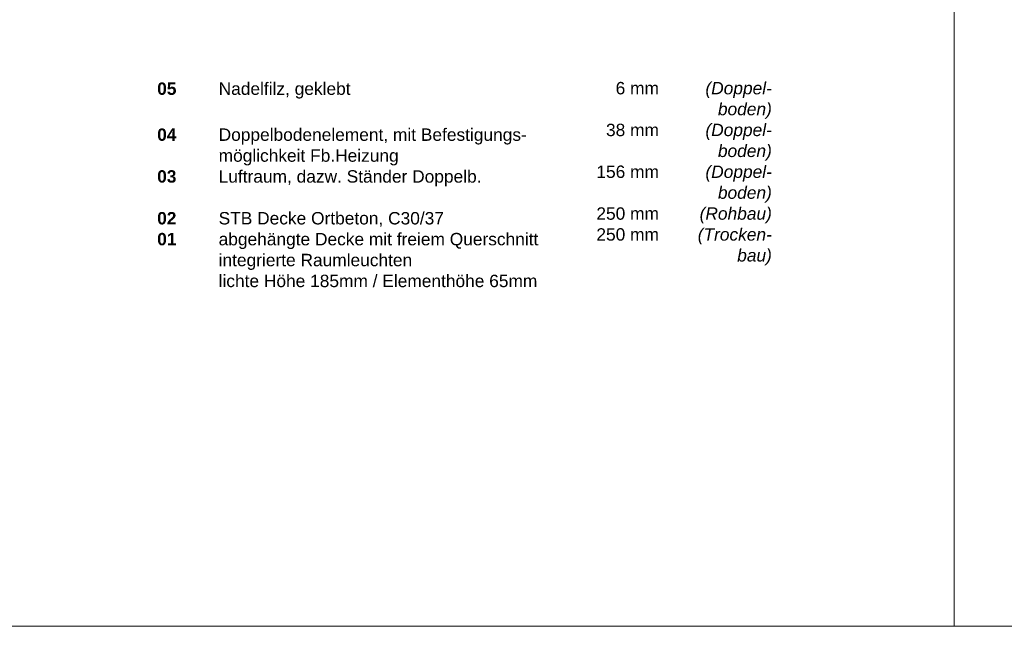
# Model space of a CAD drawing. Header units: metres. Extents: x 0.4 to 30.1, y -10.7 to 8.6.
# Tile 244 of 256: x 16.1 to 18.1, y 1.8 to 3. Entities that reach past the tile are written whole.
import ezdxf

# ---------------------------------------------------------------- set-up
doc = ezdxf.new("R2010")
doc.units = ezdxf.units.M
doc.layers.add('_Bodenaufbauten 20230510 (2D)', color=7, linetype='Continuous', lineweight=9)
doc.layers.add('Keine', color=7, linetype='Continuous', lineweight=9)
doc.styles.add('Arial', font='arial.ttf')
doc.styles.add('Arial (bold)', font='arialbd.ttf')
doc.styles.add('Arial (italic)', font='ariali.ttf')

# ---------------------------------------------------------------- blocks, each defined once
blk = doc.blocks.new('Bodenaufbauten 20230510 (2D)')
at = {"layer": 'Keine', "color": 255, "flags": 128}
for points in [[(16, 4.2), (18, 4.2), (18, 1.8), (16, 1.8)], [(18, 4.2), (20, 4.2), (20, 1.8), (18, 1.8)]]:
    blk.add_lwpolyline(points, close=True, dxfattribs=at)
at = {"layer": 'Keine', "color": 7, "insert": (16.3794, 2.90632), "char_height": 0.0252181, "attachment_point": 1, "line_spacing_factor": 1.011258, "style": 'Arial (bold)'}
blk.add_mtext('\\pxt4.957;05^I{\\fArial|b0|i0|c0|p0;Nadelfilz, geklebt\\P}{\\fArial|b0|i0|c0|p0;\\H1.2x;\\P}04{\\fArial|b0|i0|c0|p0; }^I{\\fArial|b0|i0|c0|p0;Doppelbodenelement, mit Befestigungs-\\P^Imöglichkeit Fb.Heizung\\P}03^I{\\fArial|b0|i0|c0|p0;Luftraum, dazw. Ständer Doppelb.\\P\\P}02{\\fArial|b0|i0|c0|p0; ^ISTB Decke Ortbeton, C30/37}{\\fArial|b0|i0|c0|p0;\\P}01{\\fArial|b0|i0|c0|p0;^Iabgehängte Decke mit freiem Querschnitt\\P^Iintegrierte Raumleuchten\\P^Ilichte Höhe 185mm / Elementhöhe 65mm}', dxfattribs=at)
at = {"layer": 'Keine', "color": 7, "transparency": 33554687, "char_height": 0.025218, "attachment_point": 3, "line_spacing_factor": 1.011258}
for s, insert, width, style in [(' 6 mm\\P\\P38 mm\\P\\P  156 mm\\P\\P250 mm\\P250 mm', (17.39978, 2.90738), 0.1510902, 'Arial'), ('(Doppel-\\Pboden)\\P(Doppel-\\Pboden)\\P(Doppel-\\Pboden)\\P(Rohbau)\\P(Trocken-\\Pbau)', (17.6294, 2.90738), 0.16, 'Arial (italic)')]:
    blk.add_mtext(s, dxfattribs=dict(at, insert=insert, width=width, style=style))

msp = doc.modelspace()

# ---------------------------------------------------------------- block references
at = {"layer": '_Bodenaufbauten 20230510 (2D)'}
msp.add_blockref('Bodenaufbauten 20230510 (2D)', (0, 0), dxfattribs=at)

doc.saveas('drawing.dxf')
